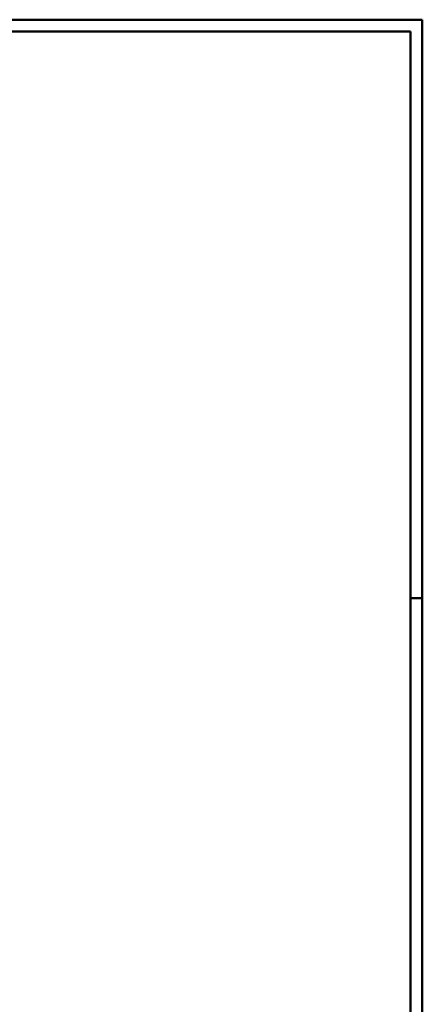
# Model space of a CAD drawing. Header units: millimetres. Extents: x 0 to 96, y -6 to 70.6.
# Tile 122 of 138: x 78.9 to 87.5, y 21 to 42. Entities that reach past the tile are written whole.
import ezdxf

# ---------------------------------------------------------------- set-up
doc = ezdxf.new("R2010")
doc.units = ezdxf.units.MM

msp = doc.modelspace()

# ---------------------------------------------------------------- linework, layer by layer
at = {"color": 4, "linetype": 'Continuous', "lineweight": 50}
for p, q in [((87.5, 42.05), (0, 42.05)), ((87.5, 0), (87.5, 42.05)), ((87.25, 41.8), (1, 41.8)), ((87.25, 0.25), (87.25, 41.8))]:
    msp.add_line(p, q, dxfattribs=at)
at = {"color": 4, "linetype": 'Continuous', "lineweight": 50, "ltscale": 0.2}
msp.add_line((87.5, 29.7), (87.25, 29.7), dxfattribs=at)

doc.saveas('drawing.dxf')
